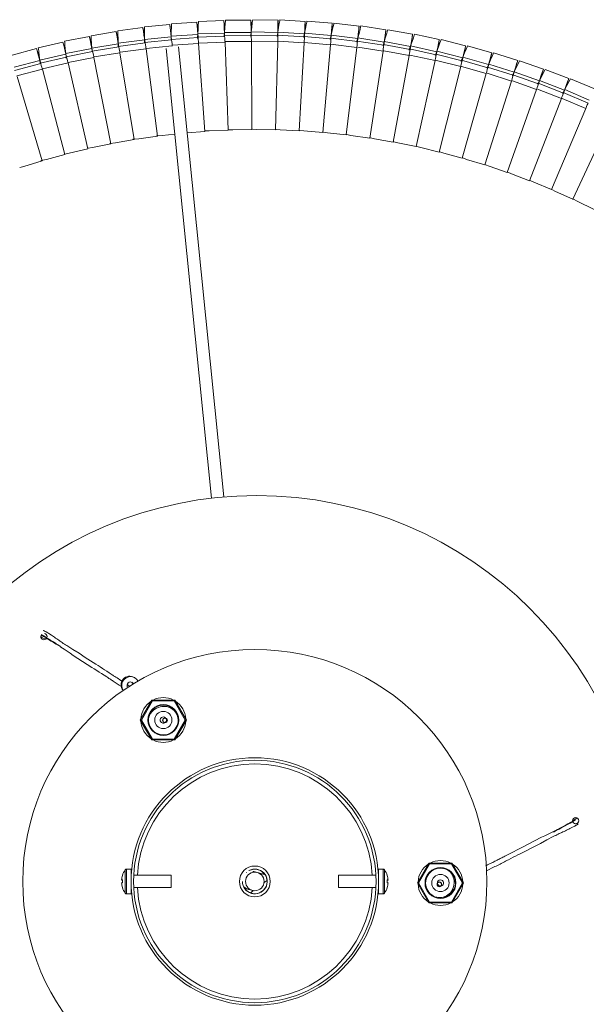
# Model space of a CAD drawing. Header units: millimetres. Extents: x -834 to 396, y -1282 to 570.
# Tile 12 of 13: x 39 to 222, y 249 to 567. Entities that reach past the tile are written whole.
import ezdxf

# ---------------------------------------------------------------- set-up
doc = ezdxf.new("R2010")
doc.units = ezdxf.units.MM

msp = doc.modelspace()

# ---------------------------------------------------------------- linework, layer by layer
at = {"color": 7, "linetype": 'Continuous', "lineweight": 15}
for p, q in [((104.86, 566.91), (96.7, 566.59)), ((104.97, 565.92), (104.86, 566.91)), ((113.62, 567.11), (105.45, 567.05)), ((113.69, 566.11), (113.62, 567.11)), ((122.38, 567.03), (114.21, 567.22)), ((122.42, 566.03), (122.38, 567.03)), ((131.12, 566.68), (122.97, 567.13)), ((139.86, 566.05), (131.72, 566.75)), ((78.7, 564.68), (70.6, 563.59)), ((78.9, 563.7), (78.7, 564.68)), ((79.43, 559.71), (78.9, 563.7)), ((87.4, 565.7), (79.27, 564.87)), ((87.56, 564.71), (87.4, 565.7)), ((87.97, 560.71), (87.56, 564.71)), ((96.12, 566.44), (87.97, 565.87)), ((96.26, 565.45), (96.12, 566.44)), ((96.54, 561.44), (96.26, 565.45)), ((105.12, 561.9), (104.97, 565.92)), ((113.72, 562.09), (113.69, 566.11)), ((122.32, 562.01), (122.42, 566.03)), ((130.91, 561.66), (131.14, 565.68)), ((131.14, 565.68), (131.12, 566.68)), ((139.49, 561.04), (139.84, 565.05)), ((139.84, 565.05), (139.86, 566.05)), ((148.57, 565.15), (140.46, 566.11)), ((148.04, 560.15), (148.52, 564.15)), ((148.52, 564.15), (148.57, 565.15)), ((157.25, 563.97), (149.17, 565.19)), ((157.16, 562.97), (157.25, 563.97)), ((165.88, 562.52), (157.85, 563.99)), ((61.42, 561.82), (53.41, 560.23)), ((61.68, 560.86), (61.42, 561.82)), ((62.46, 556.91), (61.68, 560.86)), ((70.04, 563.38), (61.98, 562.05)), ((70.27, 562.41), (70.04, 563.38)), ((70.92, 558.44), (70.27, 562.41)), ((79.29, 560.72), (70.73, 559.6)), ((79.25, 559.84), (79.27, 560.87)), ((87.97, 560.71), (79.25, 559.84)), ((87.87, 561.73), (79.27, 560.87)), ((87.8, 560.85), (87.85, 561.87)), ((96.54, 561.44), (87.8, 560.85)), ((96.47, 562.46), (87.85, 561.87)), ((96.35, 561.18), (96.37, 561.58)), ((96.37, 561.58), (96.45, 562.6)), ((105.12, 561.9), (96.37, 561.58)), ((105.08, 562.92), (96.45, 562.6)), ((104.93, 561.65), (104.96, 562.05)), ((104.96, 562.05), (105.08, 563.07)), ((113.72, 562.09), (104.96, 562.05)), ((113.71, 563.11), (105.08, 563.07)), ((113.52, 561.85), (113.56, 562.24)), ((113.56, 562.24), (113.71, 563.26)), ((122.32, 562.01), (113.56, 562.24)), ((122.34, 563.03), (113.71, 563.26)), ((122.11, 561.77), (122.17, 562.17)), ((122.17, 562.17), (122.34, 563.18)), ((130.91, 561.66), (122.17, 562.17)), ((130.97, 562.68), (122.34, 563.18)), ((130.69, 561.43), (130.76, 561.82)), ((130.76, 561.82), (130.97, 562.83)), ((139.49, 561.04), (130.76, 561.82)), ((139.58, 562.06), (130.97, 562.83)), ((139.26, 560.82), (139.35, 561.21)), ((139.35, 561.21), (139.59, 562.21)), ((148.04, 560.15), (139.35, 561.21)), ((148.16, 561.17), (139.59, 562.21)), ((147.81, 559.94), (147.9, 560.33)), ((147.9, 560.33), (148.18, 561.31)), ((156.56, 558.99), (147.9, 560.33)), ((156.71, 560.01), (148.18, 561.31)), ((156.56, 558.99), (157.16, 562.97)), ((165.04, 557.57), (165.77, 561.53)), ((165.77, 561.53), (165.88, 562.52)), ((174.47, 560.8), (166.49, 562.52)), ((174.32, 559.81), (174.47, 560.8)), ((183, 558.82), (175.07, 560.79)), ((44.36, 557.89), (36.46, 555.8)), ((44.68, 556.94), (44.36, 557.89)), ((52.86, 559.99), (44.9, 558.15)), ((53.15, 559.03), (52.86, 559.99)), ((54.05, 555.11), (53.15, 559.03)), ((62.26, 557.91), (53.79, 556.25)), ((62.1, 560.18), (61.83, 560.12)), ((70.76, 559.45), (62.23, 558.06)), ((62.28, 557.03), (62.23, 558.06)), ((70.92, 558.44), (62.28, 557.03)), ((70.74, 558.57), (70.73, 559.6)), ((79.43, 559.71), (70.74, 558.57)), ((83.47, 529.58), (79.74, 557.8)), ((86.24, 557.91), (100.93, 412.52)), ((88.23, 558.72), (88.22, 558.79)), ((104.91, 412.92), (90.21, 558.4)), ((98.68, 531.12), (96.73, 559.51)), ((106.31, 531.52), (105.26, 559.97)), ((113.95, 531.69), (113.79, 560.15)), ((121.6, 531.62), (122.33, 560.07)), ((129.24, 531.31), (130.86, 559.72)), ((136.86, 530.76), (139.38, 559.11)), ((144.46, 529.97), (147.87, 558.22)), ((156.32, 558.79), (156.43, 559.17)), ((156.43, 559.17), (156.73, 560.15)), ((165.04, 557.57), (156.43, 559.17)), ((165.23, 558.58), (156.73, 560.15)), ((164.8, 557.37), (164.92, 557.75)), ((164.92, 557.75), (165.25, 558.72)), ((173.47, 555.88), (164.92, 557.75)), ((173.69, 556.88), (165.25, 558.72)), ((173.47, 555.88), (174.32, 559.81)), ((181.85, 553.93), (182.82, 557.83)), ((182.82, 557.83), (183, 558.82)), ((191.46, 556.56), (183.6, 558.78)), ((45.44, 554.04), (37.09, 551.85)), ((45.7, 553.05), (44.68, 556.94)), ((45.13, 556.29), (44.87, 556.22)), ((53.82, 556.11), (45.4, 554.18)), ((45.51, 553.16), (45.4, 554.18)), ((54.05, 555.11), (45.51, 553.16)), ((53.87, 555.23), (53.79, 556.25)), ((62.46, 556.91), (53.87, 555.23)), ((53.91, 554.83), (53.87, 555.23)), ((68.39, 527.09), (62.89, 555.02)), ((75.91, 528.46), (71.3, 556.54)), ((152.04, 528.94), (156.33, 557.07)), ((159.58, 527.67), (164.75, 555.66)), ((167.07, 526.17), (173.12, 553.98)), ((173.22, 555.69), (173.35, 556.07)), ((173.35, 556.07), (173.72, 557.03)), ((181.85, 553.93), (173.35, 556.07)), ((182.09, 554.92), (173.72, 557.03)), ((181.59, 553.75), (181.73, 554.12)), ((181.73, 554.12), (182.13, 555.06)), ((190.15, 551.71), (181.73, 554.12)), ((190.43, 552.7), (182.13, 555.06)), ((182.9, 557.04), (182.64, 557.11)), ((190.15, 551.71), (191.25, 555.58)), ((191.25, 555.58), (191.46, 556.56)), ((199.85, 554.04), (192.06, 556.51)), ((199.61, 553.07), (199.85, 554.04)), ((208.15, 551.26), (200.44, 553.97)), ((45.7, 553.05), (37.23, 550.83)), ((53.49, 523.67), (46.26, 551.19)), ((60.91, 525.5), (54.54, 553.24)), ((174.51, 524.43), (181.43, 552.04)), ((189.89, 551.54), (190.05, 551.91)), ((190.05, 551.91), (190.47, 552.84)), ((198.39, 549.24), (190.05, 551.91)), ((198.7, 550.21), (190.47, 552.84)), ((198.39, 549.24), (199.61, 553.07)), ((199.64, 552.28), (199.38, 552.36)), ((207.88, 550.3), (208.15, 551.26)), ((216.36, 548.22), (208.74, 551.17)), ((46.13, 521.6), (38.03, 548.89)), ((181.9, 522.46), (189.68, 549.84)), ((198.12, 549.07), (198.29, 549.44)), ((198.29, 549.44), (198.74, 550.35)), ((206.54, 546.51), (198.29, 549.44)), ((206.88, 547.47), (198.74, 550.35)), ((206.45, 546.71), (206.93, 547.61)), ((206.54, 546.51), (207.88, 550.3)), ((214.98, 544.47), (206.93, 547.61)), ((216.06, 547.27), (216.36, 548.22)), ((224.47, 544.93), (216.95, 548.11)), ((189.22, 520.26), (197.86, 547.38)), ((196.47, 517.83), (205.95, 544.66)), ((206.27, 546.35), (206.45, 546.71)), ((214.61, 543.52), (206.45, 546.71)), ((214.52, 543.72), (215.03, 544.61)), ((214.61, 543.52), (216.06, 547.27)), ((222.97, 541.22), (215.03, 544.61)), ((216.05, 546.47), (215.79, 546.57)), ((203.63, 515.17), (213.96, 541.69)), ((214.33, 543.37), (214.52, 543.72)), ((222.57, 540.28), (214.52, 543.72)), ((210.72, 512.29), (221.87, 538.47)), ((217.7, 509.19), (229.67, 535.01)), ((217.68, 509.14), (217.7, 509.19)), ((76.16, 354.41), (75.95, 354.54)), ((77.87, 340.79), (81.59, 347.24)), ((81.77, 346.94), (81.59, 347.24)), ((81.59, 347.24), (89.04, 347.24)), ((88.87, 346.94), (89.04, 347.24)), ((89.04, 347.24), (92.77, 340.79)), ((81.77, 346.94), (78.22, 340.79)), ((88.87, 346.94), (81.77, 346.94)), ((83.4, 345.14), (83.28, 345.25)), ((92.42, 340.79), (88.87, 346.94)), ((77.87, 340.79), (78.22, 340.79)), ((81.59, 334.34), (77.87, 340.79)), ((78.22, 340.79), (81.77, 334.64)), ((84.42, 343.44), (84.42, 343.44)), ((85.11, 340.96), (85.11, 340.95)), ((86.18, 341.3), (86.25, 341.15)), ((88.87, 334.64), (92.42, 340.79)), ((92.77, 340.79), (89.04, 334.34)), ((92.42, 340.79), (92.77, 340.79)), ((86.5, 340.49), (86.51, 340.53)), ((86.59, 340.45), (86.6, 340.5)), ((81.59, 334.34), (81.77, 334.64)), ((89.04, 334.34), (81.59, 334.34)), ((81.77, 334.64), (88.87, 334.64)), ((89.04, 334.34), (88.87, 334.64)), ((167.44, 288.09), (171.17, 294.54)), ((171.34, 294.24), (167.79, 288.09)), ((171.17, 294.54), (171.34, 294.24)), ((171.17, 294.54), (178.61, 294.54)), ((178.44, 294.24), (171.34, 294.24)), ((178.61, 294.54), (178.44, 294.24)), ((181.99, 288.09), (178.44, 294.24)), ((178.61, 294.54), (182.34, 288.09)), ((74.89, 292.58), (73.41, 292.58)), ((74.89, 284.58), (74.89, 292.58)), ((74.94, 290.58), (74.89, 290.58)), ((87.89, 290.58), (75.74, 290.58)), ((87.89, 286.58), (87.89, 290.58)), ((112.29, 291.47), (112.21, 291.45)), ((117.76, 290.9), (115.96, 291.39)), ((117.97, 290.88), (117.97, 291)), ((117.98, 290.88), (117.98, 291)), ((154.04, 290.58), (141.89, 290.58)), ((141.89, 290.58), (141.89, 286.58)), ((154.89, 290.58), (154.84, 290.58)), ((156.38, 292.58), (154.89, 292.58)), ((154.89, 292.58), (154.89, 284.58)), ((72.1, 289.03), (71.83, 289.06)), ((71.83, 289.03), (72.1, 289)), ((71.83, 288.11), (71.83, 288.11)), ((74.89, 286.58), (74.94, 286.58)), ((75.74, 286.58), (87.89, 286.58)), ((111.31, 286.88), (112.26, 286.23)), ((111.79, 286.55), (111.78, 286.41)), ((117.86, 288.21), (118.83, 288.94)), ((141.89, 286.58), (154.04, 286.58)), ((154.84, 286.58), (154.89, 286.58)), ((157.96, 289.05), (157.68, 289.03)), ((157.68, 289.01), (157.96, 289.04)), ((157.96, 288.11), (157.96, 288.11)), ((167.44, 288.09), (167.79, 288.09)), ((171.17, 281.64), (167.44, 288.09)), ((167.79, 288.09), (171.34, 281.94)), ((174.04, 287.22), (174.07, 287.19)), ((174.91, 287.09), (174.74, 287.1)), ((175.15, 288.18), (175.13, 288.19)), ((177.41, 286.86), (177.47, 286.87)), ((177.64, 288.54), (177.6, 288.53)), ((178.44, 281.94), (181.99, 288.09)), ((182.34, 288.09), (178.61, 281.64)), ((181.99, 288.09), (182.34, 288.09)), ((73.41, 284.58), (74.89, 284.58)), ((111.73, 286.21), (111.58, 286.43)), ((111.78, 286.32), (111.77, 286.2)), ((113.45, 284.9), (114.41, 285.62)), ((154.89, 284.58), (156.38, 284.58)), ((171.34, 281.94), (171.17, 281.64)), ((178.61, 281.64), (171.17, 281.64)), ((171.34, 281.94), (178.44, 281.94)), ((178.44, 281.94), (178.61, 281.64))]:
    msp.add_line(p, q, dxfattribs=at)
at = {"color": 8, "linetype": 'Continuous', "lineweight": 15}
for p, q in [((79.74, 557.8), (71.35, 556.7)), ((88.22, 558.79), (79.8, 557.96)), ((96.73, 559.51), (88.28, 558.95)), ((105.26, 559.97), (96.71, 559.66)), ((113.79, 560.15), (105.24, 560.12)), ((122.33, 560.07), (113.79, 560.31)), ((130.86, 559.72), (122.33, 560.23)), ((139.38, 559.11), (130.86, 559.88)), ((147.87, 558.22), (139.38, 559.26)), ((156.33, 557.07), (148.14, 558.34)), ((164.75, 555.66), (156.6, 557.18)), ((62.89, 555.02), (54.51, 553.39)), ((71.3, 556.54), (62.94, 555.19)), ((173.12, 553.98), (165.02, 555.76)), ((181.43, 552.04), (173.15, 554.13)), ((46.26, 551.19), (37.99, 549.04)), ((54.54, 553.24), (46.29, 551.36)), ((189.68, 549.84), (181.71, 552.12)), ((197.86, 547.38), (189.97, 549.91)), ((205.95, 544.66), (198.14, 547.44)), ((213.96, 541.69), (206.24, 544.71)), ((221.87, 538.47), (214.25, 541.74)), ((98.68, 531.12), (93.01, 530.67)), ((86.28, 340.2), (86.28, 340.17)), ((73.02, 284.78), (73.02, 292.38)), ((73.41, 284.58), (73.41, 292.58)), ((156.38, 292.58), (156.38, 284.58)), ((156.77, 292.38), (156.77, 284.78)), ((173.9, 287.55), (173.88, 287.57))]:
    msp.add_line(p, q, dxfattribs=at)
at = {"color": 7, "linetype": 'Continuous', "lineweight": 15, "flags": 128}
for points in [[(105.08, 562.92), (105, 564.45), (104.93, 565.74), (104.88, 566.61), (104.86, 566.91)], [(105.08, 563.07), (105.22, 564.59), (105.34, 565.88), (105.42, 566.74), (105.45, 567.05)], [(113.71, 563.11), (113.68, 564.64), (113.65, 565.94), (113.63, 566.81), (113.62, 567.11)], [(113.71, 563.26), (113.9, 564.78), (114.06, 566.06), (114.17, 566.92), (114.21, 567.22)], [(122.34, 563.18), (122.58, 564.69), (122.79, 565.97), (122.92, 566.83), (122.97, 567.13)], [(122.34, 563.03), (122.36, 564.56), (122.37, 565.86), (122.37, 566.73), (122.38, 567.03)], [(130.97, 562.83), (131.26, 564.33), (131.5, 565.61), (131.67, 566.46), (131.72, 566.75)], [(70.73, 559.6), (70.68, 561.13), (70.64, 562.42), (70.61, 563.29), (70.6, 563.59)], [(79.29, 560.72), (79.07, 562.24), (78.87, 563.52), (78.74, 564.38), (78.7, 564.68)], [(79.27, 560.87), (79.27, 562.4), (79.27, 563.7), (79.27, 564.56), (79.27, 564.87)], [(87.87, 561.73), (87.69, 563.25), (87.53, 564.53), (87.43, 565.39), (87.4, 565.7)], [(87.85, 561.87), (87.9, 563.4), (87.94, 564.7), (87.96, 565.56), (87.97, 565.87)], [(96.47, 562.46), (96.33, 563.98), (96.22, 565.28), (96.15, 566.14), (96.12, 566.44)], [(96.45, 562.6), (96.55, 564.13), (96.63, 565.43), (96.68, 566.29), (96.7, 566.59)], [(130.97, 562.68), (131.03, 564.21), (131.08, 565.51), (131.11, 566.37), (131.12, 566.68)], [(139.58, 562.06), (139.69, 563.59), (139.78, 564.88), (139.84, 565.74), (139.86, 566.05)], [(139.59, 562.21), (139.92, 563.7), (140.2, 564.97), (140.39, 565.81), (140.46, 566.11)], [(148.16, 561.17), (148.32, 562.69), (148.45, 563.98), (148.54, 564.84), (148.57, 565.15)], [(148.18, 561.31), (148.56, 562.8), (148.88, 564.05), (149.09, 564.89), (149.17, 565.19)], [(156.71, 560.01), (156.92, 561.52), (157.09, 562.81), (157.21, 563.67), (157.25, 563.97)], [(156.73, 560.15), (157.16, 561.62), (157.52, 562.87), (157.76, 563.7), (157.85, 563.99)], [(62.26, 557.91), (61.94, 559.41), (61.67, 560.68), (61.49, 561.52), (61.42, 561.82)], [(62.23, 558.06), (62.14, 559.58), (62.05, 560.88), (62, 561.74), (61.98, 562.05)], [(70.76, 559.45), (70.48, 560.96), (70.25, 562.23), (70.09, 563.09), (70.04, 563.38)], [(88.22, 558.79), (88.19, 559.05), (88.13, 559.49), (88.05, 560.06), (87.97, 560.71)], [(96.73, 559.51), (96.7, 559.77), (96.66, 560.22), (96.6, 560.79), (96.54, 561.44)], [(105.26, 559.97), (105.24, 560.23), (105.21, 560.68), (105.17, 561.25), (105.12, 561.9)], [(113.79, 560.15), (113.78, 560.42), (113.77, 560.86), (113.74, 561.44), (113.72, 562.09)], [(122.33, 560.07), (122.33, 560.34), (122.33, 560.78), (122.32, 561.36), (122.32, 562.01)], [(130.86, 559.72), (130.87, 559.99), (130.88, 560.43), (130.89, 561.01), (130.91, 561.66)], [(139.38, 559.11), (139.39, 559.37), (139.42, 559.82), (139.45, 560.39), (139.49, 561.04)], [(165.23, 558.58), (165.48, 560.09), (165.69, 561.37), (165.83, 562.22), (165.88, 562.52)], [(165.25, 558.72), (165.72, 560.18), (166.12, 561.41), (166.39, 562.24), (166.49, 562.52)], [(173.69, 556.88), (173.99, 558.38), (174.24, 559.66), (174.41, 560.51), (174.47, 560.8)], [(173.72, 557.03), (174.24, 558.47), (174.68, 559.69), (174.97, 560.5), (175.07, 560.79)], [(45.44, 554.04), (45.03, 555.51), (44.68, 556.76), (44.44, 557.59), (44.36, 557.89)], [(45.4, 554.18), (45.21, 555.7), (45.05, 556.99), (44.94, 557.84), (44.9, 558.15)], [(53.82, 556.11), (53.45, 557.59), (53.14, 558.85), (52.93, 559.69), (52.86, 559.99)], [(53.79, 556.25), (53.64, 557.77), (53.52, 559.07), (53.44, 559.93), (53.41, 560.23)], [(71.3, 556.54), (71.25, 556.8), (71.16, 557.24), (71.05, 557.81), (70.92, 558.44)], [(79.74, 557.8), (79.7, 558.06), (79.63, 558.5), (79.53, 559.07), (79.43, 559.71)], [(147.87, 558.22), (147.89, 558.49), (147.93, 558.93), (147.98, 559.51), (148.04, 560.15)], [(156.33, 557.07), (156.36, 557.34), (156.41, 557.78), (156.48, 558.35), (156.56, 558.99)], [(164.75, 555.66), (164.79, 555.92), (164.86, 556.36), (164.94, 556.93), (165.04, 557.57)], [(182.09, 554.92), (182.44, 556.41), (182.73, 557.68), (182.93, 558.52), (183, 558.82)], [(182.13, 555.06), (182.69, 556.49), (183.17, 557.69), (183.49, 558.5), (183.6, 558.78)], [(54.54, 553.24), (54.48, 553.49), (54.36, 553.93), (54.22, 554.48), (54.05, 555.11)], [(62.89, 555.02), (62.84, 555.28), (62.74, 555.71), (62.61, 556.28), (62.46, 556.91)], [(173.12, 553.98), (173.17, 554.24), (173.25, 554.68), (173.35, 555.24), (173.47, 555.88)], [(190.43, 552.7), (190.83, 554.18), (191.16, 555.43), (191.38, 556.27), (191.46, 556.56)], [(190.47, 552.84), (191.08, 554.24), (191.59, 555.44), (191.94, 556.23), (192.06, 556.51)], [(198.7, 550.21), (199.14, 551.68), (199.51, 552.92), (199.76, 553.75), (199.85, 554.04)], [(198.74, 550.35), (199.39, 551.74), (199.95, 552.91), (200.31, 553.7), (200.44, 553.97)], [(46.26, 551.19), (46.18, 551.45), (46.05, 551.87), (45.89, 552.43), (45.7, 553.05)], [(181.43, 552.04), (181.49, 552.3), (181.59, 552.73), (181.71, 553.3), (181.85, 553.93)], [(189.68, 549.84), (189.75, 550.09), (189.86, 550.52), (190, 551.08), (190.15, 551.71)], [(206.88, 547.47), (207.37, 548.92), (207.78, 550.15), (208.05, 550.98), (208.15, 551.26)], [(206.93, 547.61), (207.62, 548.97), (208.21, 550.13), (208.61, 550.9), (208.74, 551.17)], [(197.86, 547.38), (197.93, 547.63), (198.05, 548.06), (198.21, 548.61), (198.39, 549.24)], [(214.98, 544.47), (215.51, 545.91), (215.96, 547.13), (216.26, 547.94), (216.36, 548.22)], [(215.03, 544.61), (215.76, 545.95), (216.39, 547.09), (216.81, 547.85), (216.95, 548.11)], [(205.95, 544.66), (206.04, 544.91), (206.17, 545.34), (206.35, 545.89), (206.54, 546.51)], [(213.96, 541.69), (214.05, 541.94), (214.2, 542.36), (214.39, 542.91), (214.61, 543.52)], [(221.87, 538.47), (221.97, 538.72), (222.13, 539.14), (222.34, 539.68), (222.57, 540.28)], [(71.96, 353.36), (71.58, 353.61), (71.19, 353.86), (70.78, 354.13), (70.37, 354.4), (70, 354.64), (69.68, 354.85), (69.46, 354.99), (69.26, 355.12), (69.03, 355.27), (68.77, 355.44), (68.48, 355.62), (68.16, 355.83), (67.83, 356.04), (67.06, 356.54), (66.34, 357.01), (65.63, 357.47), (64.92, 357.93), (64.21, 358.39), (63.49, 358.86), (60.11, 361.05), (58.08, 362.35), (56.06, 363.61), (54.09, 364.85), (53.73, 365.09), (53.36, 365.33), (52.99, 365.58), (52.63, 365.82), (52.3, 366.05), (52.02, 366.24), (51.76, 366.42), (51.52, 366.59), (51.25, 366.77), (50.89, 367.03), (50.51, 367.29), (50.15, 367.54), (49.8, 367.78), (49.48, 368), (49.17, 368.21), (48.35, 368.73), (47.69, 369.14), (47.57, 369.21), (47.43, 369.29), (47.28, 369.38), (47.12, 369.46), (46.95, 369.55), (46.78, 369.64), (46.61, 369.72), (46.48, 369.78)], [(51.98, 364.53), (52.23, 364.37), (53.24, 363.71), (54.21, 363.05), (55.19, 362.38), (56.18, 361.7), (62.22, 357.8), (63.01, 357.3), (63.8, 356.8), (64.58, 356.3), (65.37, 355.79), (66.17, 355.28), (67.01, 354.74), (67.4, 354.49), (67.76, 354.26), (68.08, 354.05), (68.37, 353.86), (68.61, 353.71), (68.85, 353.54), (69.14, 353.36), (69.44, 353.16), (69.77, 352.95), (70.11, 352.72), (70.44, 352.5), (70.77, 352.28), (71.09, 352.07), (71.75, 351.63)], [(74.55, 351.64), (74.23, 351.86), (73.65, 352.24)], [(75.67, 352.51), (75.55, 352.69), (75.22, 352.96)], [(189.65, 291.98), (190.02, 292.16), (192.06, 293.17), (192.45, 293.37), (192.86, 293.58), (193.28, 293.79), (193.71, 294.01), (194.15, 294.23), (194.54, 294.43), (194.89, 294.61), (195.12, 294.73), (195.33, 294.83), (195.57, 294.96), (195.85, 295.1), (196.16, 295.26), (196.5, 295.43), (196.85, 295.61), (197.66, 296.02), (198.43, 296.42), (199.18, 296.8), (199.94, 297.19), (200.69, 297.57), (201.45, 297.96), (205.05, 299.79), (207.18, 300.9), (209.28, 302.02), (211.34, 303.1), (211.73, 303.3), (212.13, 303.5), (212.52, 303.69), (212.91, 303.88), (213.27, 304.06), (213.59, 304.21), (213.86, 304.34), (214.13, 304.46), (214.43, 304.6), (214.83, 304.79), (215.25, 304.98), (215.65, 305.17), (216.03, 305.35), (216.38, 305.52), (216.71, 305.69), (217.58, 306.13), (218.26, 306.5), (218.38, 306.57), (218.52, 306.65), (218.67, 306.74), (218.82, 306.83), (218.98, 306.93), (219.14, 307.04), (219.3, 307.15), (219.42, 307.23)], [(212.12, 305.09), (211.86, 304.95), (210.78, 304.41), (209.73, 303.9), (208.66, 303.39), (207.57, 302.87), (201.17, 299.59), (200.34, 299.16), (199.51, 298.73), (198.69, 298.29), (197.86, 297.86), (197.02, 297.43), (196.12, 296.97), (195.72, 296.76), (195.33, 296.56), (194.99, 296.39), (194.69, 296.24), (194.43, 296.11), (194.17, 295.97), (193.87, 295.82), (193.55, 295.66), (193.2, 295.48), (192.83, 295.3), (192.47, 295.12), (192.12, 294.94), (191.78, 294.77), (190.91, 294.34), (190.05, 293.92), (189.55, 293.67)], [(72.1, 290.52), (72.1, 290.53), (72.09, 290.53), (72.09, 290.54), (72.09, 290.54), (72.1, 290.54), (72.1, 290.54), (72.11, 290.54)], [(157.68, 290.54), (157.68, 290.54), (157.69, 290.54), (157.69, 290.54), (157.69, 290.54), (157.69, 290.54), (157.69, 290.53), (157.68, 290.53), (157.68, 290.52)], [(178.33, 285.32), (178.98, 285.86), (179.19, 286.13)]]:
    msp.add_lwpolyline(points, dxfattribs=at)
at = {"color": 8, "linetype": 'Continuous', "lineweight": 15, "flags": 128}
for points in [[(113.95, 531.69), (107.82, 531.6), (106.48, 531.65)], [(121.6, 531.62), (115.46, 531.72), (114.12, 531.81)], [(129.24, 531.31), (123.1, 531.6), (121.77, 531.73)], [(83.47, 529.58), (77.39, 528.72), (75.51, 528.55)], [(89.04, 530.24), (84.96, 529.79), (83.07, 529.69)], [(106.31, 531.52), (100.18, 531.24), (98.84, 531.24)], [(136.86, 530.76), (130.74, 531.24), (129.41, 531.42)], [(144.46, 529.97), (138.36, 530.64), (137.04, 530.86)], [(152.04, 528.94), (145.96, 529.8), (144.64, 530.06)], [(159.58, 527.67), (153.53, 528.73), (152.22, 529.03)], [(60.91, 525.5), (54.94, 524.06), (53.46, 523.79)], [(68.39, 527.09), (62.38, 525.85), (61.05, 525.65)], [(75.91, 528.46), (69.86, 527.4), (67.99, 527.18)], [(167.07, 526.17), (161.06, 527.41), (159.76, 527.75)], [(174.51, 524.43), (168.55, 525.86), (167.26, 526.25)], [(53.49, 523.67), (47.57, 522.05), (45.72, 521.65)], [(181.9, 522.46), (175.98, 524.08), (174.71, 524.5)], [(189.22, 520.26), (183.35, 522.06), (182.09, 522.53)], [(46.13, 521.6), (40.26, 519.8), (38.96, 519.47)], [(196.47, 517.83), (190.66, 519.82), (189.42, 520.32)], [(203.63, 515.17), (197.89, 517.34), (196.67, 517.88)], [(210.72, 512.29), (205.04, 514.64), (203.83, 515.22)], [(217.7, 509.19), (212.11, 511.71), (210.92, 512.33)], [(224.59, 505.87), (219.07, 508.57), (217.9, 509.22)]]:
    msp.add_lwpolyline(points, dxfattribs=at)
at = {"color": 7, "linetype": 'Continuous', "lineweight": 15}
for centre, radius in [((115.49, 288.37), 125), ((114.89, 288.58), 75), ((85.32, 340.79), 5), ((85.32, 340.79), 2.8), ((85.85, 340.7), 0.78), ((85.85, 340.7), 0.68), ((114.89, 288.58), 40), ((114.89, 288.58), 39.2), ((218.59, 308.24), 1), ((114.89, 288.58), 5), ((174.89, 288.09), 5), ((114.88, 288.59), 3), ((174.89, 288.09), 2.8), ((174.55, 287.67), 0.78), ((174.55, 287.67), 0.68)]:
    msp.add_circle(centre, radius, dxfattribs=at)
for centre, radius, start, end in [((46.73, 367.73), 1, 138.435, 81.7739), ((47.5, 369.45), 2.42, 223.1705, 268.9961), ((111.47, 469.07), 120.22, 236.9177, 240.5187), ((271.28, 730.21), 426.24, 238.0774, 239.0577), ((74.49, 352.11), 2.84, 59.0376, 219.3553), ((74.7, 351.98), 2.83, 29.9002, 214.846), ((74.7, 351.98), 1.11, 62.0539, 203.9046), ((74.48, 352.12), 1.1, 16.2684, 52.2791), ((85.32, 340.79), 7.25, 62.8299, 117.1701), ((85.32, 340.79), 7.25, 122.8299, 177.1701), ((85.28, 340.85), 4.76, 15.1091, 177.9982), ((85.05, 340.46), 4.56, 106.5152, 173.0167), ((85.56, 340.64), 4.57, 3.4046, 113.2226), ((85.32, 340.79), 7.25, 2.8299, 57.1701), ((85.32, 340.79), 4.8, 177.2738, 1.4429), ((85.32, 340.79), 1, 44.352, 300.2787), ((85.32, 340.79), 1, 313.3967, 21.1139), ((85.32, 340.79), 7.25, 182.8299, 237.1701), ((85.32, 340.79), 7.25, 302.8299, 357.1701), ((85.32, 340.79), 7.25, 242.8299, 297.1701), ((219.7, 306.71), 2.42, 103.1705, 148.9961), ((401.28, -34.71), 388.75, 118.0333, 119.2325), ((277.84, 192.37), 130.41, 117.0595, 120.3916), ((174.89, 288.09), 7.25, 122.8299, 177.1701), ((174.89, 288.09), 4.8, 57.2738, 241.4429), ((174.89, 288.09), 7.25, 62.8299, 117.1701), ((174.89, 288.09), 7.25, 2.8299, 57.1701), ((78.32, 288.6), 6.51, 162.6108, 175.9426), ((78.29, 288.58), 6.5, 144.217, 162.4647), ((73.41, 292.1), 0.48, 90, 144.217), ((114.89, 288.58), 4, 179.5312, 118.4299), ((114.89, 288.58), 3.95, 216.9139, 117.0956), ((112.89, 283.2), 8.73, 71.279, 81.4143), ((152.39, 432.63), 145.87, 255.5588, 256.399), ((156.38, 292.1), 0.48, 35.783, 90), ((151.49, 288.58), 6.5, 17.5306, 35.783), ((151.46, 288.59), 6.52, 4.0565, 17.3782), ((174.96, 288.1), 4.76, 255.1091, 57.9982), ((174.74, 288.48), 4.56, 346.5152, 53.0167), ((72.05, 287.84), 1.24, 87.5617, 100.642), ((72.31, 290.3), 1.36, 249.2255, 261.4742), ((72.31, 286.86), 1.36, 98.5258, 110.7745), ((78.34, 288.6), 6.53, 184.06, 197.3628), ((78.32, 288.57), 6.51, 184.0574, 197.3892), ((79.85, 288.64), 7.76, 176.7858, 183.2142), ((79.84, 288.52), 7.75, 179.5438, 182.3148), ((72.13, 286.62), 0.0377, 132.9174, 176.4089), ((78.29, 288.58), 6.5, 197.5353, 215.783), ((151.49, 288.58), 6.5, 324.217, 342.4694), ((157.81, 286.96), 2.1, 86.0261, 93.7172), ((149.93, 288.62), 7.76, 356.7868, 3.2132), ((157.4, 291.18), 2.22, 277.1712, 284.5662), ((149.94, 288.55), 7.75, 356.7848, 0.2666), ((157.4, 285.98), 2.22, 75.4338, 82.8288), ((151.45, 288.59), 6.53, 342.6371, 355.9419), ((151.46, 288.57), 6.52, 342.6218, 355.9435), ((157.65, 286.61), 0.0372, 16.1573, 50.622), ((174.89, 288.09), 7.25, 182.8299, 237.1701), ((174.64, 287.96), 4.57, 243.4046, 353.2226), ((174.89, 288.09), 1, 284.352, 180.2787), ((174.89, 288.09), 1, 193.3967, 261.1139), ((174.89, 288.09), 7.25, 302.8299, 357.1701), ((73.41, 285.06), 0.48, 215.783, 270), ((119.74, 309.69), 24.66, 250.9463, 256.7632), ((156.38, 285.06), 0.48, 270, 324.217), ((174.89, 288.09), 7.25, 242.8299, 297.1701)]:
    msp.add_arc(centre, radius, start, end, dxfattribs=at)
at = {"color": 8, "linetype": 'Continuous', "lineweight": 15}
for start, end in [(3.017, 176.983), (183.017, 356.983)]:
    msp.add_arc((114.89, 288.58), 38, start, end, dxfattribs=at)

doc.saveas('drawing.dxf')
